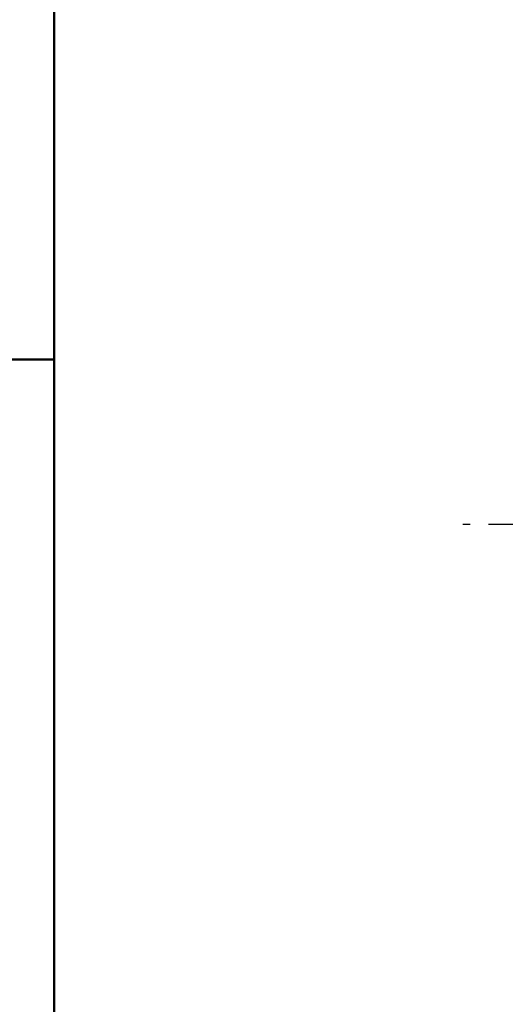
# Model space of a CAD drawing. Header units: millimetres. Extents: x -127 to 745, y -69 to 356.
# Tile 4 of 24: x 19 to 37, y 90 to 128. Entities that reach past the tile are written whole.
import ezdxf
from ezdxf.enums import TextEntityAlignment as Align

# ---------------------------------------------------------------- set-up
doc = ezdxf.new("R2010")
doc.units = ezdxf.units.MM
doc.linetypes.add('CHAIN', pattern=[0.7087, 0.4724, -0.0591, 0.1181, -0.0591])
for name, color, linetype, lineweight in [('Кромка (ГОСТ)', 7, 'Continuous', 50), ('Маркер центра (ГОСТ)', 7, 'Continuous', 25), ('Обозначение (ГОСТ)', 7, 'Continuous', 25), ('Эскизная геометрия (ГОСТ)', 7, 'Continuous', 50)]:
    doc.layers.add(name, color=color, linetype=linetype, lineweight=lineweight)
doc.styles.get("Standard").update_dxf_attribs({"font": 'GOST Common Italic.ttf'})

# ---------------------------------------------------------------- blocks, each defined once
blk = doc.blocks.new('ГОСТ - Доп. графы 1')
at = {"layer": 'Эскизная геометрия (ГОСТ)'}
blk.add_line((-7, 110), (0, 110), dxfattribs=at)
at = {"layer": 'Обозначение (ГОСТ)', "lineweight": 30, "width": 0.8, "flags": 17}
for tag, p in [('Подп._и_дата_2', (-3.532, 127.511)), ('Инв._номер_дубликата', (-3.406, 97.466)), ('Взамен_инв._номера', (-3.46, 72.529)), ('Подп._и_дата_1', (-3.422, 42.352)), ('ИНВЕНТАРНЫЙ_НОМЕР', (-3.329, 12.683))]:
    blk.add_attdef(tag, text='', height=3.17, rotation=90, dxfattribs=at).set_placement(p, align=Align.MIDDLE_CENTER)
blk = doc.blocks.new('Рамки ГОСТ_ граница 297x210')
at = {"layer": 'Кромка (ГОСТ)'}
blk.add_line((20, 292), (20, 5), dxfattribs=at)

msp = doc.modelspace()

# ---------------------------------------------------------------- linework, layer by layer
at = {"layer": 'Маркер центра (ГОСТ)', "linetype": 'CHAIN', "ltscale": 11.993792}
msp.add_line((112.581, 108.615), (35.8, 108.615), dxfattribs=at)

# ---------------------------------------------------------------- block references
for name, p in [('Рамки ГОСТ_ граница 297x210', (0, 0)), ('ГОСТ - Доп. графы 1', (20, 5))]:
    msp.add_blockref(name, p)

doc.saveas('drawing.dxf')
